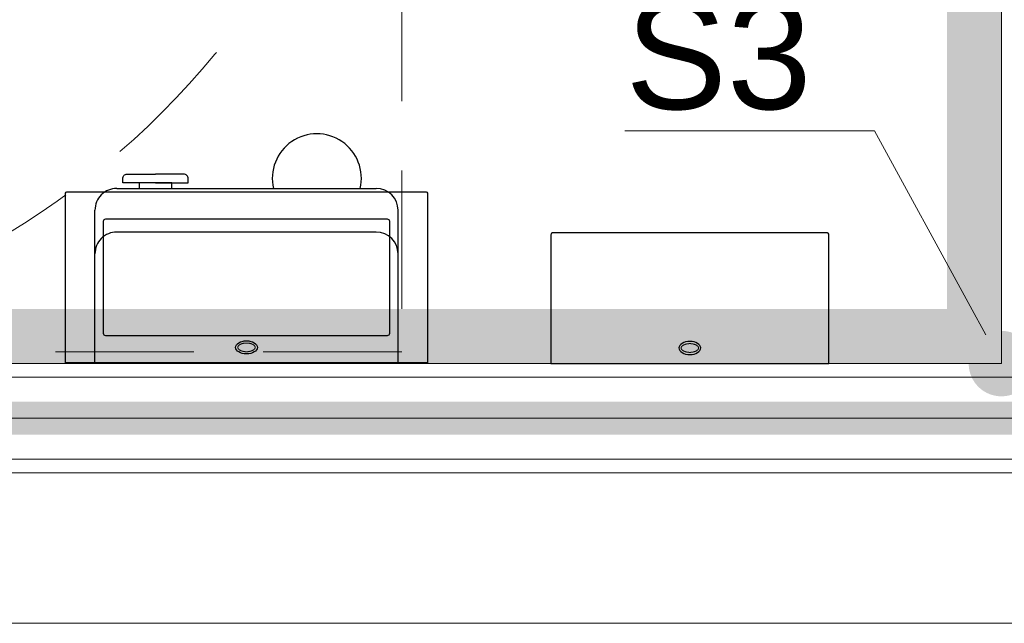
# Model space of a CAD drawing. Header units: millimetres. Extents: x -6792 to 22441, y -13430 to 4653.
# Tile 68 of 256: x -3774 to -3684, y -8194 to -8139. Entities that reach past the tile are written whole.
import ezdxf
from ezdxf import colors
from ezdxf.entities.mleader import LeaderData, LeaderLine
from ezdxf.math import Vec2, Vec3

# ---------------------------------------------------------------- set-up
doc = ezdxf.new("R2010")
doc.units = ezdxf.units.MM
doc.linetypes.add('( Dashed )', pattern=[0.75, 0.5, -0.25])
doc.linetypes.add('DASHED', pattern=[19.05, 12.7, -6.35])
doc.layers.add('!!!_P_POŻ_OPISY ŚCIAN', color=7, linetype='Continuous', true_color=0xf50000)
for name, color, linetype, lineweight in [('_A_KOLORYSTYKA ŚCIAN', 40, 'Continuous', 5), ('_A_OPIS', 253, 'Continuous', 9), ('_A_ŚCIANY WEWNĘTRZNE', 7, 'Continuous', 13), ('drzwi', 30, 'Continuous', 20)]:
    doc.layers.add(name, color=color, linetype=linetype, lineweight=lineweight)
doc.layers.add('_A_OCIEPLENIE_WNĘTRZA', color=7, linetype='BATTING', lineweight=0, true_color=0x595959)
doc.layers.add('Wyposazenie Wew - ludzie 2d', color=7, linetype='Continuous')
doc.layers.add('Wyposazenie Wew - Urzadzenia Sanitarne', color=6, linetype='Continuous')
doc.styles.get("Standard").update_dxf_attribs({"font": 'arial.ttf'})
doc.linetypes.add('BATTING', pattern='A,0.0001,-0.1,[134,ltypeshp.shx,S=0.1,R=0,X=-0.1,Y=0],-0.2,[134,ltypeshp.shx,S=0.1,R=180,X=0.1,Y=0],-0.1', length=0.4001)

# ---------------------------------------------------------------- blocks, each defined once
blk = doc.blocks.new('Z$W@#0FA31E09')
at = {"layer": 'Wyposazenie Wew - ludzie 2d', "color": 8, "linetype": 'DASHED', "lineweight": 0, "true_color": 0x707070}
blk.add_lwpolyline([(150, 0), (150, 150), (0, 150), (0, 0)], close=True, dxfattribs=at)
blk.add_circle((75, 75), 75, dxfattribs=at)
blk = doc.blocks.new('*U98')
for points in [[(16.6, 0), (16.6, -15.5, -0.414214), (16.4, -15.7), (-16.4, -15.7, -0.414214), (-16.6, -15.5), (-16.6, 0)], [(13.1, -2.7), (13.1, -13, -0.414214), (12.9, -13.2), (-12.9, -13.2, -0.414214), (-13.1, -13), (-13.1, -2.7, -0.414214), (-12.9, -2.5), (12.9, -2.5, -0.414214)]]:
    blk.add_lwpolyline(points, format="xyb", close=True)
blk.add_ellipse((0, -1.43), major_axis=(-1, 0), ratio=0.6)
at = {"lineweight": 0}
blk.add_open_spline([(-0.8, -1.43), (-0.8, -1.434), (-0.8, -1.442), (-0.798, -1.455), (-0.796, -1.468), (-0.792, -1.481), (-0.787, -1.495), (-0.781, -1.509), (-0.774, -1.523), (-0.764, -1.539), (-0.754, -1.554), (-0.741, -1.57), (-0.727, -1.586), (-0.711, -1.602), (-0.693, -1.619), (-0.673, -1.635), (-0.652, -1.651), (-0.629, -1.667), (-0.604, -1.683), (-0.577, -1.698), (-0.549, -1.713), (-0.52, -1.727), (-0.489, -1.74), (-0.457, -1.753), (-0.423, -1.765), (-0.388, -1.776), (-0.353, -1.786), (-0.316, -1.795), (-0.278, -1.803), (-0.24, -1.81), (-0.201, -1.816), (-0.161, -1.821), (-0.121, -1.825), (-0.081, -1.828), (-0.041, -1.829), (0, -1.83), (0.041, -1.829), (0.081, -1.828), (0.121, -1.825), (0.161, -1.821), (0.201, -1.816), (0.24, -1.81), (0.278, -1.803), (0.316, -1.795), (0.353, -1.786), (0.388, -1.776), (0.423, -1.765), (0.457, -1.753), (0.489, -1.74), (0.52, -1.727), (0.549, -1.713), (0.577, -1.698), (0.604, -1.683), (0.629, -1.667), (0.652, -1.651), (0.673, -1.635), (0.693, -1.619), (0.711, -1.602), (0.727, -1.586), (0.741, -1.57), (0.754, -1.554), (0.764, -1.539), (0.774, -1.523), (0.781, -1.509), (0.787, -1.495), (0.792, -1.481), (0.796, -1.468), (0.798, -1.455), (0.8, -1.442), (0.8, -1.43), (0.8, -1.417), (0.798, -1.405), (0.796, -1.392), (0.792, -1.379), (0.787, -1.365), (0.781, -1.351), (0.774, -1.336), (0.764, -1.321), (0.754, -1.306), (0.741, -1.29), (0.727, -1.273), (0.711, -1.257), (0.693, -1.241), (0.673, -1.224), (0.652, -1.208), (0.629, -1.192), (0.604, -1.177), (0.577, -1.162), (0.549, -1.147), (0.52, -1.133), (0.489, -1.119), (0.457, -1.107), (0.423, -1.095), (0.388, -1.084), (0.353, -1.074), (0.316, -1.065), (0.278, -1.057), (0.24, -1.05), (0.201, -1.044), (0.161, -1.039), (0.121, -1.035), (0.081, -1.032), (0.041, -1.03), (0, -1.03), (-0.041, -1.03), (-0.081, -1.032), (-0.121, -1.035), (-0.161, -1.039), (-0.201, -1.044), (-0.24, -1.05), (-0.278, -1.057), (-0.316, -1.065), (-0.353, -1.074), (-0.388, -1.084), (-0.423, -1.095), (-0.457, -1.107), (-0.489, -1.119), (-0.52, -1.133), (-0.549, -1.147), (-0.577, -1.162), (-0.604, -1.177), (-0.629, -1.192), (-0.652, -1.208), (-0.673, -1.224), (-0.693, -1.241), (-0.711, -1.257), (-0.727, -1.273), (-0.741, -1.29), (-0.754, -1.306), (-0.764, -1.321), (-0.774, -1.336), (-0.781, -1.351), (-0.787, -1.365), (-0.792, -1.379), (-0.796, -1.392), (-0.798, -1.405), (-0.8, -1.417), (-0.8, -1.426), (-0.8, -1.43)], degree=3, knots=[0, 0, 0, 0, 0.012354, 0.024928, 0.037933, 0.051567, 0.066005, 0.081398, 0.097871, 0.11552, 0.13442, 0.154621, 0.176153, 0.199028, 0.223245, 0.248788, 0.275633, 0.303748, 0.333091, 0.363616, 0.395273, 0.428006, 0.461757, 0.496462, 0.532059, 0.568479, 0.605655, 0.643514, 0.681986, 0.720996, 0.76047, 0.800332, 0.840505, 0.880912, 0.921475, 0.962117, 1.002759, 1.043322, 1.083729, 1.123902, 1.163764, 1.203238, 1.242248, 1.28072, 1.318579, 1.355755, 1.392175, 1.427772, 1.462477, 1.496228, 1.528961, 1.560618, 1.591143, 1.620486, 1.648601, 1.675446, 1.700989, 1.725206, 1.748081, 1.769613, 1.789814, 1.808714, 1.826364, 1.842836, 1.858229, 1.872667, 1.886301, 1.899306, 1.91188, 1.924234, 1.936588, 1.949162, 1.962167, 1.975801, 1.990239, 2.005632, 2.022105, 2.039754, 2.058654, 2.078855, 2.100387, 2.123262, 2.147479, 2.173022, 2.199868, 2.227982, 2.257325, 2.287851, 2.319507, 2.35224, 2.385991, 2.420696, 2.456293, 2.492713, 2.529889, 2.567748, 2.60622, 2.64523, 2.684704, 2.724566, 2.764739, 2.805146, 2.84571, 2.886351, 2.926993, 2.967556, 3.007963, 3.048136, 3.087998, 3.127472, 3.166482, 3.204954, 3.242814, 3.279989, 3.316409, 3.352006, 3.386712, 3.420462, 3.453195, 3.484852, 3.515377, 3.54472, 3.572835, 3.59968, 3.625223, 3.64944, 3.672315, 3.693847, 3.714048, 3.732948, 3.750598, 3.76707, 3.782463, 3.796901, 3.810535, 3.82354, 3.836114, 3.848468, 3.848468, 3.848468, 3.848468], dxfattribs=at)
blk = doc.blocks.new('*U100')
for p, q in [((0, 0), (27.8, 0)), ((0, 0), (0, -14)), ((27.8, 0), (27.8, -14)), ((2, -12), (25.8, -12)), ((25.8, -16), (2, -16))]:
    blk.add_line(p, q)
blk.add_lwpolyline([(20.755, -16.5), (23.755, -16.5), (23.755, -16), (20.755, -16)], close=True)
for points in [[(22.255, -16.5), (19.255, -16.5), (19.255, -16.9, 0.414214), (19.655, -17.3, 0), (22.255, -17.3, 3.979577)], [(22.255, -16.5), (25.255, -16.5), (25.255, -16.9, -0.414214), (24.855, -17.3, 0), (22.255, -17.3, -3.979577)]]:
    blk.add_lwpolyline(points, format="xyb")
for centre, radius, start, end in [((2, -10), 2, 180, 270), ((25.8, -10), 2, 270, 0), ((2, -14), 2, 180, 270), ((25.8, -14), 2, 270, 0), ((7.449, -16.923), 4.082, 166.92643, 13.07357)]:
    blk.add_arc(centre, radius, start, end)
blk = doc.blocks.new('*U2534')
blk.add_lwpolyline([(0, 0), (25.5, 0), (25.5, -11.8, -0.414214), (25.3, -12), (0.2, -12, -0.414214), (0, -11.8)], format="xyb", close=True)
blk.add_ellipse((12.75, -1.43), major_axis=(-1, 0), ratio=0.6)
at = {"lineweight": 0}
blk.add_open_spline([(11.95, -1.43), (11.95, -1.434), (11.95, -1.442), (11.952, -1.455), (11.954, -1.468), (11.958, -1.481), (11.963, -1.495), (11.969, -1.509), (11.976, -1.523), (11.986, -1.539), (11.996, -1.554), (12.009, -1.57), (12.023, -1.586), (12.039, -1.602), (12.057, -1.619), (12.077, -1.635), (12.098, -1.651), (12.121, -1.667), (12.146, -1.683), (12.173, -1.698), (12.201, -1.713), (12.23, -1.727), (12.261, -1.74), (12.293, -1.753), (12.327, -1.765), (12.362, -1.776), (12.397, -1.786), (12.434, -1.795), (12.472, -1.803), (12.51, -1.81), (12.549, -1.816), (12.589, -1.821), (12.629, -1.825), (12.669, -1.828), (12.709, -1.829), (12.75, -1.83), (12.791, -1.829), (12.831, -1.828), (12.871, -1.825), (12.911, -1.821), (12.951, -1.816), (12.99, -1.81), (13.028, -1.803), (13.066, -1.795), (13.103, -1.786), (13.138, -1.776), (13.173, -1.765), (13.207, -1.753), (13.239, -1.74), (13.27, -1.727), (13.299, -1.713), (13.327, -1.698), (13.354, -1.683), (13.379, -1.667), (13.402, -1.651), (13.423, -1.635), (13.443, -1.619), (13.461, -1.602), (13.477, -1.586), (13.491, -1.57), (13.504, -1.554), (13.514, -1.539), (13.524, -1.523), (13.531, -1.509), (13.537, -1.495), (13.542, -1.481), (13.546, -1.468), (13.548, -1.455), (13.55, -1.442), (13.55, -1.43), (13.55, -1.417), (13.548, -1.405), (13.546, -1.392), (13.542, -1.379), (13.537, -1.365), (13.531, -1.351), (13.524, -1.336), (13.514, -1.321), (13.504, -1.306), (13.491, -1.29), (13.477, -1.273), (13.461, -1.257), (13.443, -1.241), (13.423, -1.224), (13.402, -1.208), (13.379, -1.192), (13.354, -1.177), (13.327, -1.162), (13.299, -1.147), (13.27, -1.133), (13.239, -1.119), (13.207, -1.107), (13.173, -1.095), (13.138, -1.084), (13.103, -1.074), (13.066, -1.065), (13.028, -1.057), (12.99, -1.05), (12.951, -1.044), (12.911, -1.039), (12.871, -1.035), (12.831, -1.032), (12.791, -1.03), (12.75, -1.03), (12.709, -1.03), (12.669, -1.032), (12.629, -1.035), (12.589, -1.039), (12.549, -1.044), (12.51, -1.05), (12.472, -1.057), (12.434, -1.065), (12.397, -1.074), (12.362, -1.084), (12.327, -1.095), (12.293, -1.107), (12.261, -1.119), (12.23, -1.133), (12.201, -1.147), (12.173, -1.162), (12.146, -1.177), (12.121, -1.192), (12.098, -1.208), (12.077, -1.224), (12.057, -1.241), (12.039, -1.257), (12.023, -1.273), (12.009, -1.29), (11.996, -1.306), (11.986, -1.321), (11.976, -1.336), (11.969, -1.351), (11.963, -1.365), (11.958, -1.379), (11.954, -1.392), (11.952, -1.405), (11.95, -1.417), (11.95, -1.426), (11.95, -1.43)], degree=3, knots=[0, 0, 0, 0, 0.012354, 0.024928, 0.037933, 0.051567, 0.066005, 0.081398, 0.097871, 0.11552, 0.13442, 0.154621, 0.176153, 0.199028, 0.223245, 0.248788, 0.275633, 0.303748, 0.333091, 0.363616, 0.395273, 0.428006, 0.461757, 0.496462, 0.532059, 0.568479, 0.605655, 0.643514, 0.681986, 0.720996, 0.76047, 0.800332, 0.840505, 0.880912, 0.921475, 0.962117, 1.002759, 1.043322, 1.083729, 1.123902, 1.163764, 1.203238, 1.242248, 1.28072, 1.318579, 1.355755, 1.392175, 1.427772, 1.462477, 1.496228, 1.528961, 1.560618, 1.591143, 1.620486, 1.648601, 1.675446, 1.700989, 1.725206, 1.748081, 1.769613, 1.789814, 1.808714, 1.826364, 1.842836, 1.858229, 1.872667, 1.886301, 1.899306, 1.91188, 1.924234, 1.936588, 1.949162, 1.962167, 1.975801, 1.990239, 2.005632, 2.022105, 2.039754, 2.058654, 2.078855, 2.100387, 2.123262, 2.147479, 2.173022, 2.199868, 2.227982, 2.257325, 2.287851, 2.319507, 2.35224, 2.385991, 2.420696, 2.456293, 2.492713, 2.529889, 2.567748, 2.60622, 2.64523, 2.684704, 2.724566, 2.764739, 2.805146, 2.84571, 2.886351, 2.926993, 2.967556, 3.007963, 3.048136, 3.087998, 3.127472, 3.166482, 3.204954, 3.242814, 3.279989, 3.316409, 3.352006, 3.386712, 3.420462, 3.453195, 3.484852, 3.515377, 3.54472, 3.572835, 3.59968, 3.625223, 3.64944, 3.672315, 3.693847, 3.714048, 3.732948, 3.750598, 3.76707, 3.782463, 3.796901, 3.810535, 3.82354, 3.836114, 3.848468, 3.848468, 3.848468, 3.848468], dxfattribs=at)
blk = doc.blocks.new('_Dot')
at = {"color": 0, "linetype": 'ByBlock', "lineweight": -2}
blk.add_line((-0.5, 0), (-1, 0), dxfattribs=at)
at = {"color": 0, "linetype": 'ByBlock', "const_width": 0.5}
blk.add_lwpolyline([(-0.25, 0, 1), (0.25, 0, 1)], format="xyb", close=True, dxfattribs=at)

msp = doc.modelspace()

# ---------------------------------------------------------------- linework, layer by layer
at = {"layer": '!!!_P_POŻ_OPISY ŚCIAN', "linetype": '( Dashed )', "ltscale": 50, "const_width": 3}
msp.add_lwpolyline([(-3895.234, -8140.47), (-3895.234, -8175.47), (-3660.846, -8175.47)], dxfattribs=at)
at = {"layer": '_A_KOLORYSTYKA ŚCIAN', "color": 43, "true_color": 0xcdaf74, "const_width": 5}
msp.add_lwpolyline([(-3887.734, -7942.97), (-3686.734, -7942.97), (-3686.734, -8167.97), (-3887.734, -8167.97)], close=True, dxfattribs=at)
at = {"layer": '_A_OCIEPLENIE_WNĘTRZA', "ltscale": 8}
msp.add_lwpolyline([(-3895.234, -8140.47), (-3895.234, -8175.47), (-3660.846, -8175.47)], dxfattribs=at)
at = {"layer": '_A_ŚCIANY WEWNĘTRZNE', "ltscale": 20}
for points in [[(-3684.234, -7940.47), (-3684.234, -8170.47)], [(-3890.234, -8170.47), (-3684.234, -8170.47)], [(-3900.234, -8180.47), (-3660.846, -8180.47)]]:
    msp.add_lwpolyline(points, dxfattribs=at)
at = {"layer": '_A_ŚCIANY WEWNĘTRZNE', "color": 251, "linetype": 'Continuous'}
for points in [[(-3891.484, -8171.72), (-3682.984, -8171.72)], [(-3898.984, -8179.22), (-3660.846, -8179.22)]]:
    msp.add_lwpolyline(points, dxfattribs=at)
at = {"layer": 'drzwi', "color": 3}
msp.add_lwpolyline([(-3911.088, -7907.163), (-3660.846, -7907.163), (-3660.846, -8194.275), (-3911.088, -8194.275)], close=True, dxfattribs=at)

# ---------------------------------------------------------------- block references
at = {"xscale": -1, "rotation": 270}
msp.add_blockref('Z$W@#0FA31E09', (-3889.234, -8169.405), dxfattribs=at)
at = {"layer": 'Wyposazenie Wew - Urzadzenia Sanitarne', "rotation": 180}
for name, p in [('*U100', (-3739.565, -8170.412)), ('*U98', (-3753.465, -8170.412))]:
    msp.add_blockref(name, p, dxfattribs=at)
at = {"layer": 'Wyposazenie Wew - Urzadzenia Sanitarne', "xscale": -1, "rotation": 180}
msp.add_blockref('*U2534', (-3725.554, -8170.47), dxfattribs=at)

# ---------------------------------------------------------------- leaders
at = {"layer": '_A_OPIS', "linetype": 'ByBlock'}
ml = msp.add_multileader_mtext('Standard', dxfattribs=at)
ml.set_content('S3', color=256)
ml.set_leader_properties(color=256, linetype='ByLayer', lineweight=-1)
ml.set_arrow_properties(name='DOT')
ml.build(insert=Vec2(0, 0))
ml.multileader.update_dxf_attribs({"text_left_attachment_type": 6, "text_right_attachment_type": 6, "dogleg_length": 3, "arrow_head_size": 6})
ctx = ml.context
ctx.base_point, ctx.char_height, ctx.arrow_head_size, ctx.plane_origin = Vec3(-3720.719, -8149.143), 10, 6, Vec3(-3684.234, -8170.47)
ctx.left_attachment, ctx.right_attachment = 6, 6
notes = []
notes.append((ctx, [(0, (1, 1, 0), (-3695.88, -8149.143), (-1, 0), 5.014, [(0, [(-3684.234, -8170.47)], 0, [])])]))
ctx.mtext.insert, ctx.mtext.line_spacing_factor, ctx.mtext.flow_direction = Vec3(-3718.719, -8137.143), 1.2, 5
for ctx, leaders in notes:
    for number, flags, end, landing, length, lines in leaders:
        leader = LeaderData()
        leader.index, (leader.has_last_leader_line, leader.has_dogleg_vector, leader.attachment_direction) = number, flags
        leader.last_leader_point, leader.dogleg_vector, leader.dogleg_length = Vec3(end), Vec3(landing), length
        for number, points, colour, breaks in lines:
            line = LeaderLine()
            line.index, line.vertices, line.color, line.breaks = number, Vec3.list(points), colors.encode_raw_color(colour), breaks
            leader.lines.append(line)
        ctx.leaders.append(leader)

doc.saveas('drawing.dxf')
